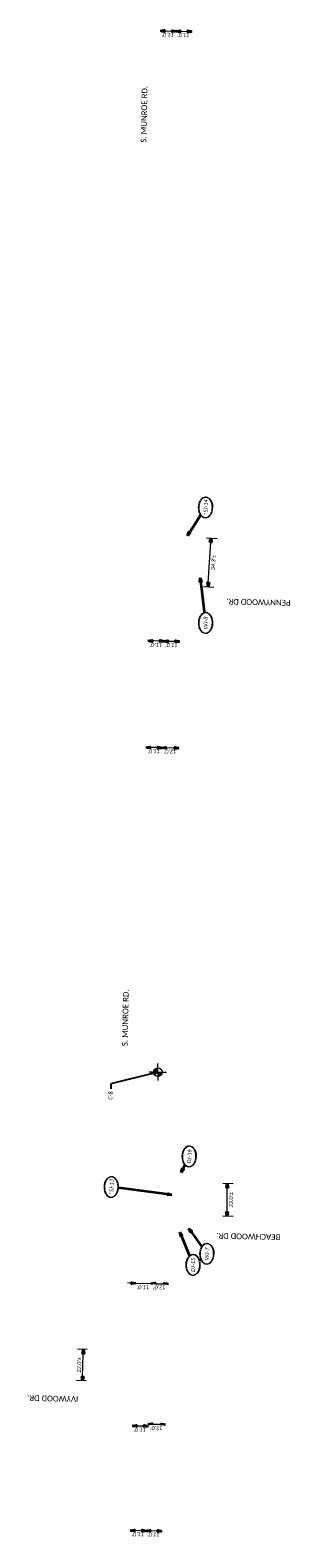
# Model space of a CAD drawing. Header units: feet. Extents: x 1368653 to 2286356, y 514938 to 1180851.
# Tile 14 of 19: x 2267176 to 2267359, y 522148 to 523209. Entities that reach past the tile are written whole.
import ezdxf
from ezdxf import colors
from ezdxf.entities.mleader import LeaderData, LeaderLine
from ezdxf.enums import TextEntityAlignment as Align
from ezdxf.math import Vec2, Vec3

# ---------------------------------------------------------------- set-up
doc = ezdxf.new("R2010")
doc.units = ezdxf.units.FT
doc.header["$LTSCALE"] = 20
doc.header["$MEASUREMENT"] = 0
doc.set_wipeout_variables(frame=1)
doc.layers.get('0').update_dxf_attribs({"lineweight": 15, "true_color": 0xc2ced6})
doc.layers.get('Defpoints').update_dxf_attribs({"lineweight": 15})
doc.layers.add('Eastwood___S_Munroe_Resur', color=7, linetype='Continuous')
doc.layers.add('GT_Project_Soil_Boring', color=7, linetype='Continuous', lineweight=35, true_color=0xa854e0)
doc.layers.add('TX_P_20', color=7, linetype='Continuous', lineweight=35)
doc.layers.add('TX_P_5', color=7, linetype='Continuous', lineweight=35)
doc.styles.add('P_Slanted - Normal Fixed Spacing', font='calibrii.ttf', dxfattribs={"height": 0.14})
doc.styles.add('P_Slanted - Title', font='calibriz.ttf', dxfattribs={"height": 0.2})
doc.styles.add('Slanted-Normal', font='font31.shx', dxfattribs={"height": 0.14})
doc.dimstyles.new('Dec-1  Slanted', dxfattribs={"dimtxt": 0.14, "dimasz": 0.14, "dimexe": 0.07, "dimexo": 0.07, "dimgap": 0.07, "dimtad": 1, "dimdec": 1, "dimzin": 3, "dimdsep": 46, "dimtxsty": 'Slanted-Normal', "dimblk": 'Dim1', "dimcen": 0, "dimclrd": 95, "dimclre": 95, "dimclrt": 7, "dimadec": 1, "dimazin": 3, "dimtfac": 1, "dimtdec": 1, "dimtix": 1, "dimtofl": 0, "dimtmove": 1, "dimatfit": 3, "dimldrblk": 'Dim1', "dimfxl": 1, "dimtolj": 1, "dimtzin": 0, "dimlwd": -1, "dimlwe": -1, "dimarcsym": 0})
doc.dimstyles.new('P_Dec-1 Masked Slanted', dxfattribs={"dimtxt": 0.14, "dimasz": 0.14, "dimexe": 0.21, "dimexo": 0.21, "dimgap": 0.0625, "dimtad": 1, "dimdec": 1, "dimzin": 3, "dimdsep": 46, "dimtxsty": 'P_Slanted - Normal Fixed Spacing', "dimblk": 'Dim1', "dimcen": 0.035, "dimclrd": 95, "dimclre": 95, "dimclrt": 7, "dimaunit": 1, "dimadec": 3, "dimazin": 2, "dimtfac": 1, "dimtdec": 1, "dimtix": 1, "dimtmove": 1, "dimatfit": 3, "dimldrblk": 'Dim1', "dimfxl": 1, "dimtfill": 1, "dimtolj": 1, "dimtzin": 0, "dimlwd": 15, "dimlwe": 15, "dimarcsym": 0})

# ---------------------------------------------------------------- blocks, each defined once
blk = doc.blocks.new('Dim1')
h = blk.add_hatch(color=4)
h.dxf.hatch_style = 1
h.paths.add_polyline_path([(0, 0), (-1, -0.2), (-1, 0.2)])
at = {"color": 4}
blk.add_lwpolyline([(0, 0), (-1, -0.2), (-1, 0.2), (0, 0)], dxfattribs=at)
blk = doc.blocks.new('*D1351')
at = {"layer": 'Defpoints', "color": 0, "transparency": 16777216}
blk.add_point((2267218, 522280.5), dxfattribs=at)
at = {"layer": 'TX_P_20', "color": 95, "linetype": 'Continuous', "lineweight": 15, "transparency": 16777216}
for p, q in [((2267216, 522280.6), (2267209.1, 522280.7)), ((2267212.8, 522261.4), (2267213.2, 522277.8)), ((2267215.4, 522258.6), (2267208.5, 522258.7))]:
    blk.add_line(p, q, dxfattribs=at)
at = {"layer": 'TX_P_20', "color": 95, "lineweight": 15, "transparency": 16777216, "xscale": 2.8, "yscale": 2.8, "zscale": 2.8}
for p, rotation in [((2267213.3, 522280.6), 88.49552291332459), ((2267212.7, 522258.6), 268.4955229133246)]:
    blk.add_blockref('Dim1', p, dxfattribs=dict(at, rotation=rotation))
at = {"layer": 'TX_P_20', "color": 7, "transparency": 16777216, "insert": (2267210.3, 522269.7), "char_height": 2.8, "attachment_point": 5, "rotation": 88.4955, "style": 'P_Slanted - Normal Fixed Spacing', "bg_fill": 3, "box_fill_scale": 1.25, "bg_fill_color": 256, "bg_fill_true_color": 13158600, "bg_fill_transparency": 0}
blk.add_mtext("\\A1;22.0'%%P", dxfattribs=at)
at = {"layer": 'Defpoints', "color": 0, "transparency": 16777216}
for p in [(2267213.3, 522280.6), (2267217.4, 522258.5)]:
    blk.add_point(p, dxfattribs=at)
blk = doc.blocks.new('*D1352')
at = {"layer": 'Defpoints', "color": 0, "transparency": 16777216}
for p in [(2267309.4, 522397.6), (2267309.3, 522374.6)]:
    blk.add_point(p, dxfattribs=at)
at = {"layer": 'TX_P_20', "color": 95, "linetype": 'Continuous', "lineweight": 15, "transparency": 16777216}
for p, q in [((2267311.4, 522397.6), (2267318.7, 522397.5)), ((2267314.5, 522377.3), (2267314.5, 522394.7)), ((2267311.3, 522374.6), (2267318.6, 522374.5))]:
    blk.add_line(p, q, dxfattribs=at)
at = {"layer": 'TX_P_20', "color": 95, "lineweight": 15, "transparency": 16777216, "xscale": 2.8, "yscale": 2.8, "zscale": 2.8}
for p, rotation in [((2267314.5, 522397.5), 89.77100005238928), ((2267314.4, 522374.5), 269.7710000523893)]:
    blk.add_blockref('Dim1', p, dxfattribs=dict(at, rotation=rotation))
at = {"layer": 'TX_P_20', "color": 7, "transparency": 16777216, "insert": (2267317.2, 522386), "char_height": 2.8, "attachment_point": 5, "rotation": 89.771, "style": 'P_Slanted - Normal Fixed Spacing', "bg_fill": 3, "box_fill_scale": 1.25, "bg_fill_color": 256, "bg_fill_true_color": 13158600, "bg_fill_transparency": 0}
blk.add_mtext("\\A1;23.0'%%P", dxfattribs=at)
at = {"layer": 'Defpoints', "color": 0, "transparency": 16777216}
blk.add_point((2267314.5, 522397.5), dxfattribs=at)
blk = doc.blocks.new('*D1353')
at = {"layer": 'TX_P_20', "color": 95, "linetype": 'Continuous', "lineweight": 15, "transparency": 16777216}
for p, q in [((2267247.1, 522327.3), (2267244.3, 522327.4)), ((2267249.9, 522327.2), (2267260.9, 522327)), ((2267263.7, 522326.9), (2267266.5, 522326.8))]:
    blk.add_line(p, q, dxfattribs=at)
at = {"layer": 'TX_P_20', "color": 95, "lineweight": 15, "transparency": 16777216, "xscale": 2.8, "yscale": 2.8, "zscale": 2.8}
for p, rotation in [((2267249.9, 522327.2), 358.6962406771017), ((2267260.9, 522327), 178.6962406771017)]:
    blk.add_blockref('Dim1', p, dxfattribs=dict(at, rotation=rotation))
at = {"layer": 'TX_P_20', "color": 7, "transparency": 16777216, "insert": (2267255.4, 522324.4), "char_height": 2.8, "attachment_point": 5, "rotation": 178.6962, "style": 'P_Slanted - Normal Fixed Spacing', "bg_fill": 3, "box_fill_scale": 1.25, "bg_fill_color": 256, "bg_fill_true_color": 13158600, "bg_fill_transparency": 0}
blk.add_mtext("\\A1;11.0'", dxfattribs=at)
at = {"layer": 'Defpoints', "color": 0, "transparency": 16777216}
for p in [(2267249.9, 522327.2), (2267260.9, 522327), (2267260.9, 522327)]:
    blk.add_point(p, dxfattribs=at)
blk = doc.blocks.new('*D1354')
at = {"layer": 'TX_P_20', "color": 95, "linetype": 'Continuous', "lineweight": 15, "transparency": 16777216}
blk.add_line((2267263.7, 522326.9), (2267270.1, 522326.8), dxfattribs=at)
at = {"layer": 'TX_P_20', "color": 95, "lineweight": 15, "transparency": 16777216, "xscale": 2.8, "yscale": 2.8, "zscale": 2.8}
for p, rotation in [((2267260.9, 522327), 178.6962406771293), ((2267272.9, 522326.7), 358.6962406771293)]:
    blk.add_blockref('Dim1', p, dxfattribs=dict(at, rotation=rotation))
at = {"layer": 'TX_P_20', "color": 7, "transparency": 16777216, "insert": (2267266.9, 522324.2), "char_height": 2.8, "attachment_point": 5, "rotation": 178.6962, "style": 'P_Slanted - Normal Fixed Spacing', "bg_fill": 3, "box_fill_scale": 1.25, "bg_fill_color": 256, "bg_fill_true_color": 13158600, "bg_fill_transparency": 0}
blk.add_mtext("\\A1;12.0'", dxfattribs=at)
at = {"layer": 'Defpoints', "color": 0, "transparency": 16777216}
for p in [(2267260.9, 522327), (2267272.9, 522326.7), (2267272.9, 522326.7)]:
    blk.add_point(p, dxfattribs=at)
blk = doc.blocks.new('*D1355')
at = {"layer": 'TX_P_20', "color": 95, "linetype": 'Continuous', "lineweight": 15, "transparency": 16777216}
blk.add_line((2267265.6, 522152.8), (2267260.2, 522152.9), dxfattribs=at)
at = {"layer": 'TX_P_20', "color": 7, "transparency": 16777216, "insert": (2267262.8, 522150.2), "char_height": 2.8, "attachment_point": 5, "rotation": 178.8965, "style": 'P_Slanted - Normal Fixed Spacing', "bg_fill": 3, "box_fill_scale": 1.25, "bg_fill_color": 256, "bg_fill_true_color": 13158600, "bg_fill_transparency": 0}
blk.add_mtext("\\A1;11.0'", dxfattribs=at)
at = {"layer": 'Defpoints', "color": 0, "transparency": 16777216}
for p in [(2267257.4, 522153), (2267257.4, 522153), (2267268.4, 522152.8)]:
    blk.add_point(p, dxfattribs=at)
at = {"layer": 'TX_P_20', "color": 95, "lineweight": 15, "transparency": 16777216, "xscale": 2.8, "yscale": 2.8, "zscale": 2.8}
for p, rotation in [((2267257.4, 522153), 178.8964598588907), ((2267268.4, 522152.8), 358.8964598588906)]:
    blk.add_blockref('Dim1', p, dxfattribs=dict(at, rotation=rotation))
blk = doc.blocks.new('*D1356')
at = {"layer": 'TX_P_20', "color": 95, "linetype": 'Continuous', "lineweight": 15, "transparency": 16777216}
blk.add_line((2267254.6, 522153), (2267249.2, 522153.1), dxfattribs=at)
at = {"layer": 'TX_P_20', "color": 7, "transparency": 16777216, "insert": (2267251.8, 522150.4), "char_height": 2.8, "attachment_point": 5, "rotation": 178.8965, "style": 'P_Slanted - Normal Fixed Spacing', "bg_fill": 3, "box_fill_scale": 1.25, "bg_fill_color": 256, "bg_fill_true_color": 13158600, "bg_fill_transparency": 0}
blk.add_mtext("\\A1;11.0'", dxfattribs=at)
at = {"layer": 'Defpoints', "color": 0, "transparency": 16777216}
for p in [(2267246.4, 522153.2), (2267246.4, 522153.2), (2267257.4, 522153)]:
    blk.add_point(p, dxfattribs=at)
at = {"layer": 'TX_P_20', "color": 95, "lineweight": 15, "transparency": 16777216, "xscale": 2.8, "yscale": 2.8, "zscale": 2.8}
for p, rotation in [((2267246.4, 522153.2), 178.8964598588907), ((2267257.4, 522153), 358.8964598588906)]:
    blk.add_blockref('Dim1', p, dxfattribs=dict(at, rotation=rotation))
blk = doc.blocks.new('*D1357')
at = {"layer": 'TX_P_20', "color": 95, "linetype": 'Continuous', "lineweight": 15, "transparency": 16777216}
blk.add_line((2267268, 522227.8), (2267261.6, 522227.9), dxfattribs=at)
at = {"layer": 'TX_P_20', "color": 95, "lineweight": 15, "transparency": 16777216, "xscale": 2.8, "yscale": 2.8, "zscale": 2.8}
for p, rotation in [((2267258.8, 522228), 178.8964598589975), ((2267270.8, 522227.7), 358.8964598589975)]:
    blk.add_blockref('Dim1', p, dxfattribs=dict(at, rotation=rotation))
at = {"layer": 'TX_P_20', "color": 7, "transparency": 16777216, "insert": (2267264.8, 522225.2), "char_height": 2.8, "attachment_point": 5, "rotation": 178.8965, "style": 'P_Slanted - Normal Fixed Spacing', "bg_fill": 3, "box_fill_scale": 1.25, "bg_fill_color": 256, "bg_fill_true_color": 13158600, "bg_fill_transparency": 0}
blk.add_mtext("\\A1;12.0'", dxfattribs=at)
at = {"layer": 'Defpoints', "color": 0, "transparency": 16777216}
for p in [(2267258.8, 522228), (2267258.8, 522228), (2267270.8, 522227.7)]:
    blk.add_point(p, dxfattribs=at)
blk = doc.blocks.new('*D1358')
at = {"layer": 'TX_P_20', "color": 95, "linetype": 'Continuous', "lineweight": 15, "transparency": 16777216}
blk.add_line((2267250.6, 522226.9), (2267256, 522226.8), dxfattribs=at)
at = {"layer": 'TX_P_20', "color": 7, "transparency": 16777216, "insert": (2267253.2, 522224.1), "char_height": 2.8, "attachment_point": 5, "rotation": 178.8965, "style": 'P_Slanted - Normal Fixed Spacing', "bg_fill": 3, "box_fill_scale": 1.25, "bg_fill_color": 256, "bg_fill_true_color": 13158600, "bg_fill_transparency": 0}
blk.add_mtext("\\A1;11.0'", dxfattribs=at)
at = {"layer": 'Defpoints', "color": 0, "transparency": 16777216}
for p in [(2267247.8, 522226.9), (2267258.8, 522226.7), (2267258.8, 522226.7)]:
    blk.add_point(p, dxfattribs=at)
at = {"layer": 'TX_P_20', "color": 95, "lineweight": 15, "transparency": 16777216, "xscale": 2.8, "yscale": 2.8, "zscale": 2.8}
for p, rotation in [((2267247.8, 522226.9), 178.8964598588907), ((2267258.8, 522226.7), 358.8964598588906)]:
    blk.add_blockref('Dim1', p, dxfattribs=dict(at, rotation=rotation))
blk = doc.blocks.new('*D1359')
at = {"layer": 'TX_P_20', "color": 95, "linetype": 'Continuous', "lineweight": 15, "transparency": 16777216}
blk.add_line((2267277.7, 522704), (2267271.3, 522704.2), dxfattribs=at)
at = {"layer": 'TX_P_20', "color": 7, "transparency": 16777216, "insert": (2267274.5, 522701.4), "char_height": 2.8, "attachment_point": 5, "rotation": 178.8704, "style": 'P_Slanted - Normal Fixed Spacing', "bg_fill": 3, "box_fill_scale": 1.25, "bg_fill_color": 256, "bg_fill_true_color": 13158600, "bg_fill_transparency": 0}
blk.add_mtext("\\A1;12.0'", dxfattribs=at)
at = {"layer": 'Defpoints', "color": 0, "transparency": 16777216}
for p in [(2267268.5, 522704.2), (2267268.5, 522704.2), (2267280.5, 522704)]:
    blk.add_point(p, dxfattribs=at)
at = {"layer": 'TX_P_20', "color": 95, "lineweight": 15, "transparency": 16777216, "xscale": 2.8, "yscale": 2.8, "zscale": 2.8}
for p, rotation in [((2267268.5, 522704.2), 178.8704473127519), ((2267280.5, 522704), 358.8704473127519)]:
    blk.add_blockref('Dim1', p, dxfattribs=dict(at, rotation=rotation))
blk = doc.blocks.new('*D1360')
at = {"layer": 'TX_P_20', "color": 95, "linetype": 'Continuous', "lineweight": 15, "transparency": 16777216}
blk.add_line((2267278.2, 522779), (2267272.8, 522779.1), dxfattribs=at)
at = {"layer": 'TX_P_20', "color": 7, "transparency": 16777216, "insert": (2267275.5, 522776.4), "char_height": 2.8, "attachment_point": 5, "rotation": 178.8704, "style": 'P_Slanted - Normal Fixed Spacing', "bg_fill": 3, "box_fill_scale": 1.25, "bg_fill_color": 256, "bg_fill_true_color": 13158600, "bg_fill_transparency": 0}
blk.add_mtext("\\A1;11.0'", dxfattribs=at)
at = {"layer": 'Defpoints', "color": 0, "transparency": 16777216}
for p in [(2267270, 522779.2), (2267270, 522779.2), (2267281, 522779)]:
    blk.add_point(p, dxfattribs=at)
at = {"layer": 'TX_P_20', "color": 95, "lineweight": 15, "transparency": 16777216, "xscale": 2.8, "yscale": 2.8, "zscale": 2.8}
for p, rotation in [((2267270, 522779.2), 178.870447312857), ((2267281, 522779), 358.870447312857)]:
    blk.add_blockref('Dim1', p, dxfattribs=dict(at, rotation=rotation))
blk = doc.blocks.new('*D1361')
at = {"layer": 'TX_P_20', "color": 95, "linetype": 'Continuous', "lineweight": 15, "transparency": 16777216}
blk.add_line((2267265.7, 522704.3), (2267260.3, 522704.4), dxfattribs=at)
at = {"layer": 'TX_P_20', "color": 7, "transparency": 16777216, "insert": (2267263, 522701.6), "char_height": 2.8, "attachment_point": 5, "rotation": 178.8704, "style": 'P_Slanted - Normal Fixed Spacing', "bg_fill": 3, "box_fill_scale": 1.25, "bg_fill_color": 256, "bg_fill_true_color": 13158600, "bg_fill_transparency": 0}
blk.add_mtext("\\A1;11.0'", dxfattribs=at)
at = {"layer": 'Defpoints', "color": 0, "transparency": 16777216}
for p in [(2267257.5, 522704.4), (2267257.5, 522704.4), (2267268.5, 522704.2)]:
    blk.add_point(p, dxfattribs=at)
at = {"layer": 'TX_P_20', "color": 95, "lineweight": 15, "transparency": 16777216, "xscale": 2.8, "yscale": 2.8, "zscale": 2.8}
for p, rotation in [((2267257.5, 522704.4), 178.8704473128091), ((2267268.5, 522704.2), 358.8704473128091)]:
    blk.add_blockref('Dim1', p, dxfattribs=dict(at, rotation=rotation))
blk = doc.blocks.new('*D1362')
at = {"layer": 'TX_P_20', "color": 95, "linetype": 'Continuous', "lineweight": 15, "transparency": 16777216}
blk.add_line((2267267.2, 522779.3), (2267261.8, 522779.4), dxfattribs=at)
at = {"layer": 'TX_P_20', "color": 7, "transparency": 16777216, "insert": (2267264.5, 522776.6), "char_height": 2.8, "attachment_point": 5, "rotation": 178.8704, "style": 'P_Slanted - Normal Fixed Spacing', "bg_fill": 3, "box_fill_scale": 1.25, "bg_fill_color": 256, "bg_fill_true_color": 13158600, "bg_fill_transparency": 0}
blk.add_mtext("\\A1;11.0'", dxfattribs=at)
at = {"layer": 'Defpoints', "color": 0, "transparency": 16777216}
for p in [(2267259, 522779.4), (2267259, 522779.4), (2267270, 522779.2)]:
    blk.add_point(p, dxfattribs=at)
at = {"layer": 'TX_P_20', "color": 95, "lineweight": 15, "transparency": 16777216, "xscale": 2.8, "yscale": 2.8, "zscale": 2.8}
for p, rotation in [((2267259, 522779.4), 178.870447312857), ((2267270, 522779.2), 358.870447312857)]:
    blk.add_blockref('Dim1', p, dxfattribs=dict(at, rotation=rotation))
blk = doc.blocks.new('*D1363')
at = {"layer": 'Defpoints', "color": 0, "transparency": 16777216}
for p in [(2267298, 522852.1), (2267303.1, 522851.8), (2267295.9, 522817.9)]:
    blk.add_point(p, dxfattribs=at)
at = {"layer": 'TX_P_20', "color": 95, "linetype": 'Continuous', "lineweight": 15, "transparency": 16777216}
for p, q in [((2267300, 522852), (2267307.3, 522851.5)), ((2267301.1, 522820.3), (2267302.9, 522849)), ((2267297.9, 522817.7), (2267305.1, 522817.3))]:
    blk.add_line(p, q, dxfattribs=at)
at = {"layer": 'TX_P_20', "color": 95, "lineweight": 15, "transparency": 16777216, "xscale": 2.8, "yscale": 2.8, "zscale": 2.8}
for p, rotation in [((2267303.1, 522851.8), 86.38519513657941), ((2267301, 522817.6), 266.3851951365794)]:
    blk.add_blockref('Dim1', p, dxfattribs=dict(at, rotation=rotation))
at = {"layer": 'TX_P_20', "color": 7, "transparency": 16777216, "insert": (2267304.7, 522834.5), "char_height": 2.8, "attachment_point": 5, "rotation": 86.3852, "style": 'P_Slanted - Normal Fixed Spacing', "bg_fill": 3, "box_fill_scale": 1.25, "bg_fill_color": 256, "bg_fill_true_color": 13158600, "bg_fill_transparency": 0}
blk.add_mtext("\\A1;34.3'%%P", dxfattribs=at)
blk = doc.blocks.new('*D1364')
at = {"layer": 'TX_P_20', "color": 95, "linetype": 'Continuous', "lineweight": 15, "transparency": 16777216}
blk.add_line((2267270.3, 523208.8), (2267275.7, 523208.7), dxfattribs=at)
at = {"layer": 'TX_P_20', "color": 7, "transparency": 16777216, "insert": (2267272.9, 523206.1), "char_height": 2.8, "attachment_point": 5, "rotation": 178.8704, "style": 'P_Slanted - Normal Fixed Spacing', "bg_fill": 3, "box_fill_scale": 1.25, "bg_fill_color": 256, "bg_fill_true_color": 13158600, "bg_fill_transparency": 0}
blk.add_mtext("\\A1;11.0'", dxfattribs=at)
at = {"layer": 'Defpoints', "color": 0, "transparency": 16777216}
for p in [(2267267.5, 523208.8), (2267278.5, 523208.6), (2267278.5, 523208.6)]:
    blk.add_point(p, dxfattribs=at)
at = {"layer": 'TX_P_20', "color": 95, "lineweight": 15, "transparency": 16777216, "xscale": 2.8, "yscale": 2.8, "zscale": 2.8}
for p, rotation in [((2267267.5, 523208.8), 178.8704473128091), ((2267278.5, 523208.6), 358.8704473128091)]:
    blk.add_blockref('Dim1', p, dxfattribs=dict(at, rotation=rotation))
blk = doc.blocks.new('*D1365')
at = {"layer": 'TX_P_20', "color": 95, "linetype": 'Continuous', "lineweight": 15, "transparency": 16777216}
blk.add_line((2267281.3, 523208.6), (2267286.7, 523208.5), dxfattribs=at)
at = {"layer": 'TX_P_20', "color": 7, "transparency": 16777216, "insert": (2267283.9, 523205.8), "char_height": 2.8, "attachment_point": 5, "rotation": 178.8704, "style": 'P_Slanted - Normal Fixed Spacing', "bg_fill": 3, "box_fill_scale": 1.25, "bg_fill_color": 256, "bg_fill_true_color": 13158600, "bg_fill_transparency": 0}
blk.add_mtext("\\A1;11.0'", dxfattribs=at)
at = {"layer": 'Defpoints', "color": 0, "transparency": 16777216}
for p in [(2267278.5, 523208.6), (2267289.5, 523208.4), (2267289.5, 523208.4)]:
    blk.add_point(p, dxfattribs=at)
at = {"layer": 'TX_P_20', "color": 95, "lineweight": 15, "transparency": 16777216, "xscale": 2.8, "yscale": 2.8, "zscale": 2.8}
for p, rotation in [((2267278.5, 523208.6), 178.870447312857), ((2267289.5, 523208.4), 358.870447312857)]:
    blk.add_blockref('Dim1', p, dxfattribs=dict(at, rotation=rotation))
blk = doc.blocks.new('SOILB_PROJ')
at = {"layer": 'GT_Project_Soil_Boring', "linetype": 'Continuous', "lineweight": 0}
for points in [[(0, 0), (-0.15, 0, -0.414214), (0, 0.15)], [(0, -0.15), (0, 0), (0.15, 0, -0.414214)]]:
    blk.add_hatch(color=193, dxfattribs=at).paths.add_polyline_path(points)
at = {"layer": 'GT_Project_Soil_Boring', "color": 193, "linetype": 'Continuous', "lineweight": 13}
for q in [(-0.3, 0), (0, 0.3), (0, -0.3), (0.3, 0)]:
    blk.add_line((0, 0), q, dxfattribs=at)
blk.add_circle((0, 0), 0.15, dxfattribs=at)
blk = doc.blocks.new('*U1429')
at = {"linetype": 'ByBlock', "lineweight": -2}
blk.add_ellipse((0, 0), major_axis=(-0.35, 0), ratio=0.628571, dxfattribs=at)
for points, override in [([(-0.236, -2.136), (0, 0)], {"dimscale": 1, "dimgap": 0.07, "dimtad": 0}), ([(-0.119, -0.115), (0, 0)], {"dimscale": 1, "dimgap": 0.07, "dimtad": 0, "dimldrblk": 'None'}), ([(0.132, 0.091), (0, 0)], {"dimldrblk": 'DotSmall'})]:
    blk.add_leader(points, dimstyle='Dec-1  Slanted', override=override)
blk.add_wipeout([(0.122, 0.195), (0.066, 0.206), (-0.005, 0.21), (-0.061, 0.207), (-0.117, 0.197), (-0.172, 0.181), (-0.227, 0.155), (-0.264, 0.131), (-0.296, 0.103), (-0.321, 0.069), (-0.333, 0.044), (-0.338, 0.022), (-0.34, 0), (-0.338, -0.022), (-0.332, -0.045), (-0.323, -0.066), (-0.298, -0.101), (-0.267, -0.13), (-0.233, -0.153), (-0.178, -0.179), (-0.122, -0.196), (-0.069, -0.206), (0, -0.21), (0.058, -0.206), (0.12, -0.196), (0.176, -0.179), (0.227, -0.156), (0.263, -0.132), (0.297, -0.101), (0.321, -0.068), (0.332, -0.043), (0.338, -0.022), (0.34, 0), (0.338, 0.022), (0.332, 0.044), (0.322, 0.066), (0.303, 0.094), (0.273, 0.124), (0.23, 0.154), (0.173, 0.18)])
at = {"style": 'P_Slanted - Normal Fixed Spacing'}
blk.add_attdef('D-000', text='', height=0.14, dxfattribs=at).set_placement((0, 0), align=Align.MIDDLE)
blk = doc.blocks.new('*U1431')
at = {"linetype": 'ByBlock', "lineweight": -2}
blk.add_ellipse((0, 0), major_axis=(-0.35, 0), ratio=0.628571, dxfattribs=at)
for points, override in [([(-0.568, 0.267), (0, 0)], {"dimscale": 1, "dimgap": 0.07, "dimtad": 0}), ([(-0.119, -0.115), (0, 0)], {"dimscale": 1, "dimgap": 0.07, "dimtad": 0, "dimldrblk": 'None'}), ([(0.132, 0.091), (0, 0)], {"dimldrblk": 'DotSmall'})]:
    blk.add_leader(points, dimstyle='Dec-1  Slanted', override=override)
blk.add_wipeout([(0.122, 0.195), (0.066, 0.206), (-0.005, 0.21), (-0.061, 0.207), (-0.117, 0.197), (-0.172, 0.181), (-0.227, 0.155), (-0.264, 0.131), (-0.296, 0.103), (-0.321, 0.069), (-0.333, 0.044), (-0.338, 0.022), (-0.34, 0), (-0.338, -0.022), (-0.332, -0.045), (-0.323, -0.066), (-0.298, -0.101), (-0.267, -0.13), (-0.233, -0.153), (-0.178, -0.179), (-0.122, -0.196), (-0.069, -0.206), (0, -0.21), (0.058, -0.206), (0.12, -0.196), (0.176, -0.179), (0.227, -0.156), (0.263, -0.132), (0.297, -0.101), (0.321, -0.068), (0.332, -0.043), (0.338, -0.022), (0.34, 0), (0.338, 0.022), (0.332, 0.044), (0.322, 0.066), (0.303, 0.094), (0.273, 0.124), (0.23, 0.154), (0.173, 0.18)])
at = {"style": 'P_Slanted - Normal Fixed Spacing'}
blk.add_attdef('D-000', text='', height=0.14, dxfattribs=at).set_placement((0, 0), align=Align.MIDDLE)
blk = doc.blocks.new('*U1430')
at = {"linetype": 'ByBlock', "lineweight": -2}
blk.add_ellipse((0, 0), major_axis=(-0.35, 0), ratio=0.628571, dxfattribs=at)
for points, override in [([(-0.119, -0.115), (0, 0)], {"dimscale": 1, "dimgap": 0.07, "dimtad": 0, "dimldrblk": 'None'}), ([(1.142, 0.483), (0, 0)], {"dimscale": 1, "dimgap": 0.07, "dimtad": 0}), ([(0.132, 0.091), (0, 0)], {"dimldrblk": 'DotSmall'})]:
    blk.add_leader(points, dimstyle='Dec-1  Slanted', override=override)
blk.add_wipeout([(0.122, 0.195), (0.066, 0.206), (-0.005, 0.21), (-0.061, 0.207), (-0.117, 0.197), (-0.172, 0.181), (-0.227, 0.155), (-0.264, 0.131), (-0.296, 0.103), (-0.321, 0.069), (-0.333, 0.044), (-0.338, 0.022), (-0.34, 0), (-0.338, -0.022), (-0.332, -0.045), (-0.323, -0.066), (-0.298, -0.101), (-0.267, -0.13), (-0.233, -0.153), (-0.178, -0.179), (-0.122, -0.196), (-0.069, -0.206), (0, -0.21), (0.058, -0.206), (0.12, -0.196), (0.176, -0.179), (0.227, -0.156), (0.263, -0.132), (0.297, -0.101), (0.321, -0.068), (0.332, -0.043), (0.338, -0.022), (0.34, 0), (0.338, 0.022), (0.332, 0.044), (0.322, 0.066), (0.303, 0.094), (0.273, 0.124), (0.23, 0.154), (0.173, 0.18)])
at = {"style": 'P_Slanted - Normal Fixed Spacing'}
blk.add_attdef('D-000', text='', height=0.14, dxfattribs=at).set_placement((0, 0), align=Align.MIDDLE)
blk = doc.blocks.new('*U1432')
at = {"linetype": 'ByBlock', "lineweight": -2}
blk.add_ellipse((0, 0), major_axis=(-0.35, 0), ratio=0.628571, dxfattribs=at)
for points, override in [([(0.881, 0.649), (0, 0)], {"dimscale": 1, "dimgap": 0.07, "dimtad": 0}), ([(-0.119, -0.115), (0, 0)], {"dimscale": 1, "dimgap": 0.07, "dimtad": 0, "dimldrblk": 'None'}), ([(0.132, 0.091), (0, 0)], {"dimldrblk": 'DotSmall'})]:
    blk.add_leader(points, dimstyle='Dec-1  Slanted', override=override)
blk.add_wipeout([(0.122, 0.195), (0.066, 0.206), (-0.005, 0.21), (-0.061, 0.207), (-0.117, 0.197), (-0.172, 0.181), (-0.227, 0.155), (-0.264, 0.131), (-0.296, 0.103), (-0.321, 0.069), (-0.333, 0.044), (-0.338, 0.022), (-0.34, 0), (-0.338, -0.022), (-0.332, -0.045), (-0.323, -0.066), (-0.298, -0.101), (-0.267, -0.13), (-0.233, -0.153), (-0.178, -0.179), (-0.122, -0.196), (-0.069, -0.206), (0, -0.21), (0.058, -0.206), (0.12, -0.196), (0.176, -0.179), (0.227, -0.156), (0.263, -0.132), (0.297, -0.101), (0.321, -0.068), (0.332, -0.043), (0.338, -0.022), (0.34, 0), (0.338, 0.022), (0.332, 0.044), (0.322, 0.066), (0.303, 0.094), (0.273, 0.124), (0.23, 0.154), (0.173, 0.18)])
at = {"style": 'P_Slanted - Normal Fixed Spacing'}
blk.add_attdef('D-000', text='', height=0.14, dxfattribs=at).set_placement((0, 0), align=Align.MIDDLE)
blk = doc.blocks.new('*U1433')
at = {"linetype": 'ByBlock', "lineweight": -2}
blk.add_ellipse((0, 0), major_axis=(-0.35, 0), ratio=0.628571, dxfattribs=at)
for points, override in [([(-0.119, -0.115), (0, 0)], {"dimscale": 1, "dimgap": 0.07, "dimtad": 0, "dimldrblk": 'None'}), ([(1.58, 0.219), (0, 0)], {"dimscale": 1, "dimgap": 0.07, "dimtad": 0}), ([(0.132, 0.091), (0, 0)], {"dimldrblk": 'DotSmall'})]:
    blk.add_leader(points, dimstyle='Dec-1  Slanted', override=override)
blk.add_wipeout([(0.122, 0.195), (0.066, 0.206), (-0.005, 0.21), (-0.061, 0.207), (-0.117, 0.197), (-0.172, 0.181), (-0.227, 0.155), (-0.264, 0.131), (-0.296, 0.103), (-0.321, 0.069), (-0.333, 0.044), (-0.338, 0.022), (-0.34, 0), (-0.338, -0.022), (-0.332, -0.045), (-0.323, -0.066), (-0.298, -0.101), (-0.267, -0.13), (-0.233, -0.153), (-0.178, -0.179), (-0.122, -0.196), (-0.069, -0.206), (0, -0.21), (0.058, -0.206), (0.12, -0.196), (0.176, -0.179), (0.227, -0.156), (0.263, -0.132), (0.297, -0.101), (0.321, -0.068), (0.332, -0.043), (0.338, -0.022), (0.34, 0), (0.338, 0.022), (0.332, 0.044), (0.322, 0.066), (0.303, 0.094), (0.273, 0.124), (0.23, 0.154), (0.173, 0.18)])
at = {"style": 'P_Slanted - Normal Fixed Spacing'}
blk.add_attdef('D-000', text='', height=0.14, dxfattribs=at).set_placement((0, 0), align=Align.MIDDLE)
blk = doc.blocks.new('*U1434')
at = {"linetype": 'ByBlock', "lineweight": -2}
blk.add_ellipse((0, 0), major_axis=(-0.35, 0), ratio=0.628571, dxfattribs=at)
for points, override in [([(-1.004, 0.619), (0, 0)], {"dimscale": 1, "dimgap": 0.07, "dimtad": 0}), ([(-0.119, -0.115), (0, 0)], {"dimscale": 1, "dimgap": 0.07, "dimtad": 0, "dimldrblk": 'None'}), ([(0.132, 0.091), (0, 0)], {"dimldrblk": 'DotSmall'})]:
    blk.add_leader(points, dimstyle='Dec-1  Slanted', override=override)
blk.add_wipeout([(0.122, 0.195), (0.066, 0.206), (-0.005, 0.21), (-0.061, 0.207), (-0.117, 0.197), (-0.172, 0.181), (-0.227, 0.155), (-0.264, 0.131), (-0.296, 0.103), (-0.321, 0.069), (-0.333, 0.044), (-0.338, 0.022), (-0.34, 0), (-0.338, -0.022), (-0.332, -0.045), (-0.323, -0.066), (-0.298, -0.101), (-0.267, -0.13), (-0.233, -0.153), (-0.178, -0.179), (-0.122, -0.196), (-0.069, -0.206), (0, -0.21), (0.058, -0.206), (0.12, -0.196), (0.176, -0.179), (0.227, -0.156), (0.263, -0.132), (0.297, -0.101), (0.321, -0.068), (0.332, -0.043), (0.338, -0.022), (0.34, 0), (0.338, 0.022), (0.332, 0.044), (0.322, 0.066), (0.303, 0.094), (0.273, 0.124), (0.23, 0.154), (0.173, 0.18)])
at = {"style": 'P_Slanted - Normal Fixed Spacing'}
blk.add_attdef('D-000', text='', height=0.14, dxfattribs=at).set_placement((0, 0), align=Align.MIDDLE)

msp = doc.modelspace()

# ---------------------------------------------------------------- block references
at = {"layer": 'Eastwood___S_Munroe_Resur', "xscale": 20, "yscale": 20, "zscale": 20}
msp.add_blockref('SOILB_PROJ', (2267265.69, 522475.88), dxfattribs=at)
at = {"layer": 'TX_P_20', "xscale": 19.99999999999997, "yscale": 19.99999999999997, "zscale": 19.99999999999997, "rotation": 88.84950519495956}
for name, p, values in [('*U1431', (2267287.73, 522416.5), {'D-000': 'DJ-16'}), ('*U1429', (2267232.95, 522394.98), {'D-000': '*SJ-13'}), ('*U1430', (2267290.46, 522340.12), {'D-000': 'DJ-15'})]:
    msp.add_blockref(name, p, dxfattribs=at).add_auto_attribs(values)

# ---------------------------------------------------------------- texts
at = {"layer": 'TX_P_20', "char_height": 4, "attachment_point": 1, "line_spacing_factor": 1.14, "style": 'P_Slanted - Title', "bg_fill": 3, "box_fill_scale": 1.5, "bg_fill_color": 256, "bg_fill_transparency": 0}
for s, insert, width, rotation in [('S. MUNROE RD.', (2267253.63, 523130.21), 42, 88.87144), ('PENNYWOOD DR.', (2267358.98, 522804.21), 46.6773, 178.87045), ('S. MUNROE RD.', (2267240.47, 522494.16), 42, 88.87045), ('BEACHWOOD DR.', (2267351.78, 522357.64), 45.9175, 178.84951), ('IVYWOOD DR.', (2267209.68, 522243.67), 38.1217, 178.84951)]:
    msp.add_mtext(s, dxfattribs=dict(at, insert=insert, width=width, rotation=rotation))

# ---------------------------------------------------------------- dimensions: what is measured, and where the dimension line sits
at = {"layer": 'TX_P_20'}
for base, p1, p2, angle, picture, middle in [((2267278.48, 523208.63), (2267267.48, 523208.85), (2267278.48, 523208.63), 358.87045, '*D1364', (2267272.98, 523208.74)), ((2267270.01, 522779.2), (2267281.01, 522778.98), (2267270.01, 522779.2), 178.87045, '*D1360', (2267275.51, 522779.09)), ((2267268.53, 522704.22), (2267280.53, 522703.98), (2267268.53, 522704.22), 178.87045, '*D1359', (2267274.53, 522704.1)), ((2267257.36, 522152.98), (2267268.36, 522152.77), (2267257.36, 522152.98), 178.89646, '*D1355', (2267262.86, 522152.87))]:
    dim = msp.add_linear_dim(base=base, p1=p1, p2=p2, angle=angle, dimstyle='P_Dec-1 Masked Slanted', override={"dimtad": 4, "dimpost": "'"}, dxfattribs=at)
    dim.commit()
    dim.dimension.update_dxf_attribs({"geometry": picture, "text_midpoint": middle, "dimtype": 161})
for p1, p2, distance, override, picture, middle in [((2267295.88, 522817.87), (2267298.04, 522852.09), -5.09, {"dimexo": 0.1, "dimtad": 4, "dimpost": "'"}, '*D1363', (2267304.71, 522834.49)), ((2267309.33, 522374.57), (2267309.43, 522397.57), -5.11, {"dimexo": 0.1, "dimtad": 4, "dimpost": "'"}, '*D1352', (2267317.18, 522386.04)), ((2267217.38, 522258.51), (2267217.96, 522280.5), 4.7, {"dimexo": 0.1, "dimpost": "'"}, '*D1351', (2267210.29, 522269.7))]:
    dim = msp.add_aligned_dim(p1=p1, p2=p2, distance=distance, text='<>%%P', dimstyle='P_Dec-1 Masked Slanted', override=override, dxfattribs=at)
    dim.commit()
    dim.dimension.update_dxf_attribs({"geometry": picture, "text_midpoint": middle})
for p1, p2, picture, middle in [((2267249.92, 522327.22), (2267260.91, 522326.97), '*D1353', (2267255.35, 522324.42)), ((2267270.8, 522227.73), (2267258.8, 522227.97), '*D1357', (2267264.75, 522225.17))]:
    dim = msp.add_aligned_dim(p1=p1, p2=p2, distance=0, dimstyle='P_Dec-1 Masked Slanted', override={"dimtad": 4, "dimpost": "'"}, dxfattribs=at)
    dim.commit()
    dim.dimension.update_dxf_attribs({"geometry": picture, "text_midpoint": middle})

# ---------------------------------------------------------------- next in the draw order: block references
at = {"layer": 'TX_P_20', "xscale": 19.99999999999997, "yscale": 19.99999999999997, "zscale": 19.99999999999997}
for name, p, rotation, values in [('*U1434', (2267299.26, 522873.31), 88.8704473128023, {'D-000': '*SJ-14'}), ('*U1433', (2267299.28, 522792.06), 88.8704473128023, {'D-000': 'WJ-8'}), ('*U1432', (2267300.18, 522347.92), 88.84950519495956, {'D-000': 'WJ-7'})]:
    msp.add_blockref(name, p, dxfattribs=dict(at, rotation=rotation)).add_auto_attribs(values)

# ---------------------------------------------------------------- next in the draw order: dimensions: what is measured, and where the dimension line sits
at = {"layer": 'TX_P_20'}
for base, p1, p2, angle, picture, middle in [((2267289.47, 523208.41), (2267278.48, 523208.63), (2267289.47, 523208.41), 358.87045, '*D1365', (2267283.98, 523208.52)), ((2267259.01, 522779.42), (2267270.01, 522779.2), (2267259.01, 522779.42), 178.87045, '*D1362', (2267264.51, 522779.31)), ((2267257.53, 522704.43), (2267268.53, 522704.22), (2267257.53, 522704.43), 178.87045, '*D1361', (2267263.03, 522704.32)), ((2267258.78, 522226.71), (2267247.78, 522226.92), (2267258.78, 522226.71), 358.89646, '*D1358', (2267253.28, 522226.81)), ((2267246.36, 522153.19), (2267257.36, 522152.98), (2267246.36, 522153.19), 178.89646, '*D1356', (2267251.86, 522153.09))]:
    dim = msp.add_linear_dim(base=base, p1=p1, p2=p2, angle=angle, dimstyle='P_Dec-1 Masked Slanted', override={"dimtad": 4, "dimpost": "'"}, dxfattribs=at)
    dim.commit()
    dim.dimension.update_dxf_attribs({"geometry": picture, "text_midpoint": middle, "dimtype": 161})
dim = msp.add_aligned_dim(p1=(2267260.91, 522326.97), p2=(2267272.91, 522326.7), distance=0, dimstyle='P_Dec-1 Masked Slanted', override={"dimtad": 4, "dimpost": "'"}, dxfattribs=at)
dim.commit()
dim.dimension.update_dxf_attribs({"geometry": '*D1354', "text_midpoint": (2267266.85, 522324.15)})

# ---------------------------------------------------------------- next in the draw order: leaders
at = {"layer": 'TX_P_5'}
ml = msp.add_multileader_mtext('Standard', dxfattribs=at)
ml.set_content('C-8', color=7, style='P_Slanted - Normal Fixed Spacing')
ml.set_leader_properties(color=95)
ml.set_arrow_properties(name='Dim1')
ml.build(insert=Vec2(0, 0))
ml.multileader.update_dxf_attribs({"text_right_attachment_type": 3, "dogleg_length": 0.18, "arrow_head_size": 2.8, "scale": 20})
ctx = ml.context
ctx.base_point, ctx.scale, ctx.char_height, ctx.arrow_head_size, ctx.landing_gap_size, ctx.plane_origin, ctx.plane_x_axis, ctx.plane_y_axis = Vec3(2267232.32, 522454.82), 20, 2.8, 2.8, 1.8, Vec3(2267265.69, 522475.88), Vec3(0.0192493, 0.9998147), Vec3(-0.9998147, 0.0192493)
ctx.right_attachment, ctx.text_align_type = 3, 2
notes = []
notes.append((ctx, [(0, (1, 1, 0), (2267232.59, 522467.63), (-0.0192493, -0.9998147), 3.6, [(0, [(2267265.69, 522475.88)], 0, [])])]))
ctx.mtext.insert, ctx.mtext.text_direction, ctx.mtext.rotation, ctx.mtext.alignment, ctx.mtext.flow_direction = Vec3(2267231.04, 522462.26), Vec3(0.0192493, 0.9998147), 1.5515458, 3, 5
ctx.mtext.has_bg_fill, ctx.mtext.bg_color, ctx.mtext.bg_scale_factor, ctx.mtext.bg_transparency, ctx.mtext.use_window_bg_color = 1, -1027028792, 1.5, 0, 1
for ctx, leaders in notes:
    for number, flags, end, landing, length, lines in leaders:
        leader = LeaderData()
        leader.index, (leader.has_last_leader_line, leader.has_dogleg_vector, leader.attachment_direction) = number, flags
        leader.last_leader_point, leader.dogleg_vector, leader.dogleg_length = Vec3(end), Vec3(landing), length
        for number, points, colour, breaks in lines:
            line = LeaderLine()
            line.index, line.vertices, line.color, line.breaks = number, Vec3.list(points), colors.encode_raw_color(colour), breaks
            leader.lines.append(line)
        ctx.leaders.append(leader)

doc.saveas('drawing.dxf')
